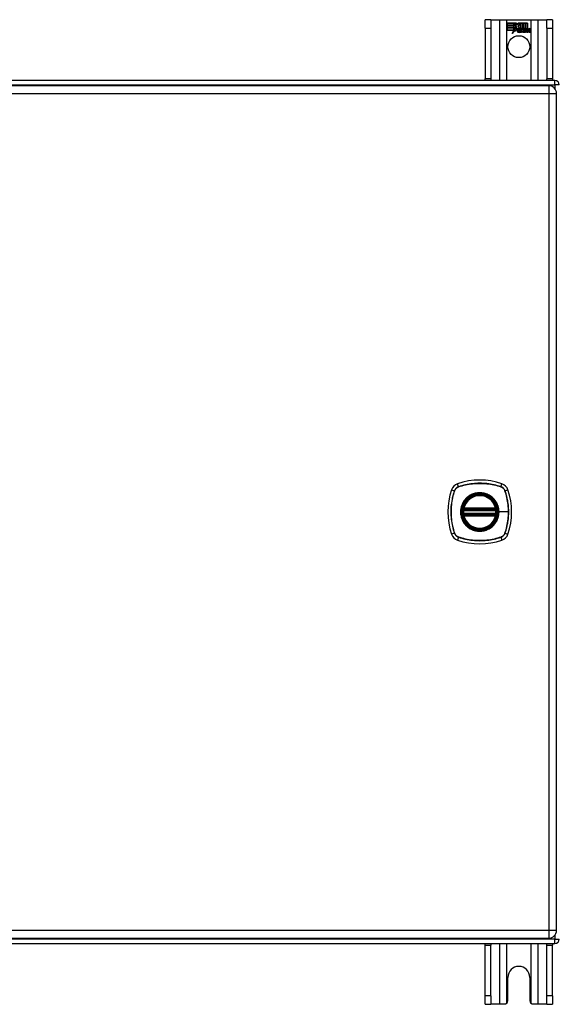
# Model space of a CAD drawing. Header units: inches. Extents: x 7 to 130, y 9 to 81.
# Tile 6 of 10: x 64 to 74, y 36 to 55. Entities that reach past the tile are written whole.
import ezdxf

# ---------------------------------------------------------------- set-up
doc = ezdxf.new("R2010")
doc.units = ezdxf.units.IN
doc.header["$MEASUREMENT"] = 0
doc.layers.add('Visible Edges(ANSI)', color=7, linetype='Continuous', lineweight=25)
doc.layers.add('Visible Tangent Edges(ANSI)', color=7, linetype='Continuous', lineweight=25)

msp = doc.modelspace()

# ---------------------------------------------------------------- linework, layer by layer
at = {"layer": 'Visible Edges(ANSI)'}
for p, q in [((72.385, 54.715), (72.28, 54.715)), ((72.28, 54.559), (72.28, 54.715)), ((72.385, 54.715), (72.385, 54.559)), ((72.385, 54.715), (72.549, 54.715)), ((72.549, 54.715), (72.683, 54.715)), ((72.683, 54.715), (73.126, 54.715)), ((72.688, 54.653), (72.856, 54.653)), ((72.688, 54.613), (72.688, 54.653)), ((72.812, 54.613), (72.688, 54.613)), ((72.688, 54.568), (72.688, 54.608)), ((72.688, 54.608), (72.812, 54.608)), ((72.812, 54.568), (72.688, 54.568)), ((72.689, 54.652), (72.689, 54.614)), ((72.855, 54.652), (72.689, 54.652)), ((72.689, 54.614), (72.811, 54.614)), ((72.689, 54.607), (72.689, 54.568)), ((72.811, 54.607), (72.689, 54.607)), ((72.689, 54.568), (72.811, 54.568)), ((72.811, 54.614), (72.811, 54.648)), ((72.811, 54.648), (72.815, 54.648)), ((72.811, 54.568), (72.811, 54.607)), ((72.812, 54.647), (72.812, 54.613)), ((72.815, 54.647), (72.812, 54.647)), ((72.812, 54.608), (72.812, 54.568)), ((72.815, 54.648), (72.859, 54.585)), ((72.858, 54.585), (72.815, 54.647)), ((72.859, 54.585), (72.833, 54.548)), ((72.833, 54.55), (72.858, 54.585)), ((72.878, 54.619), (72.855, 54.652)), ((72.856, 54.653), (72.878, 54.62)), ((72.878, 54.62), (72.895, 54.653)), ((72.895, 54.652), (72.878, 54.619)), ((72.894, 54.59), (72.938, 54.648)), ((72.92, 54.554), (72.894, 54.59)), ((72.895, 54.653), (72.979, 54.653)), ((72.978, 54.652), (72.895, 54.652)), ((72.938, 54.647), (72.895, 54.59)), ((72.895, 54.59), (72.921, 54.553)), ((72.938, 54.648), (72.942, 54.648)), ((72.941, 54.647), (72.938, 54.647)), ((72.941, 54.552), (72.941, 54.647)), ((72.942, 54.648), (72.942, 54.553)), ((72.978, 54.534), (72.978, 54.652)), ((72.979, 54.653), (72.979, 54.53)), ((72.984, 54.539), (72.984, 54.653)), ((72.984, 54.653), (73.021, 54.653)), ((72.985, 54.652), (72.985, 54.541)), ((73.02, 54.652), (72.985, 54.652)), ((73.02, 54.553), (73.02, 54.652)), ((73.021, 54.653), (73.021, 54.552)), ((73.026, 54.552), (73.026, 54.653)), ((73.026, 54.653), (73.063, 54.653)), ((73.027, 54.652), (73.027, 54.553)), ((73.063, 54.652), (73.027, 54.652)), ((73.063, 54.653), (73.063, 54.554)), ((73.063, 54.554), (73.063, 54.652)), ((73.126, 54.715), (73.26, 54.715)), ((73.26, 54.715), (73.425, 54.715)), ((73.425, 54.559), (73.425, 54.715)), ((73.53, 54.715), (73.425, 54.715)), ((73.53, 54.715), (73.53, 54.559)), ((72.28, 54.559), (72.28, 53.621)), ((72.385, 54.559), (72.385, 53.621)), ((72.688, 54.562), (72.812, 54.562)), ((72.688, 54.522), (72.688, 54.562)), ((72.81, 54.522), (72.688, 54.522)), ((72.811, 54.561), (72.689, 54.561)), ((72.689, 54.561), (72.689, 54.523)), ((72.689, 54.523), (72.811, 54.523)), ((72.779, 54.462), (72.81, 54.522)), ((72.833, 54.52), (72.779, 54.462)), ((72.811, 54.523), (72.782, 54.467)), ((72.782, 54.467), (72.834, 54.522)), ((72.811, 54.527), (72.811, 54.561)), ((72.813, 54.527), (72.811, 54.527)), ((72.812, 54.527), (72.831, 54.563)), ((72.812, 54.562), (72.812, 54.527)), ((72.812, 54.527), (72.812, 54.527)), ((72.831, 54.56), (72.813, 54.527)), ((72.831, 54.563), (72.833, 54.55)), ((72.833, 54.548), (72.831, 54.56)), ((72.836, 54.502), (72.833, 54.52)), ((72.834, 54.522), (72.836, 54.504)), ((72.836, 54.504), (72.875, 54.559)), ((72.875, 54.557), (72.836, 54.502)), ((72.875, 54.559), (72.884, 54.544)), ((72.884, 54.543), (72.875, 54.557)), ((72.888, 54.511), (72.933, 54.511)), ((72.934, 54.51), (72.888, 54.51)), ((72.921, 54.52), (72.889, 54.52)), ((72.89, 54.521), (72.92, 54.521)), ((72.925, 54.484), (72.925, 54.494)), ((72.926, 54.495), (72.926, 54.484)), ((72.932, 54.48), (72.963, 54.515)), ((72.953, 54.48), (72.932, 54.48)), ((72.964, 54.515), (72.934, 54.481)), ((72.934, 54.481), (72.952, 54.481)), ((72.969, 54.552), (72.941, 54.552)), ((72.942, 54.553), (72.97, 54.553)), ((72.963, 54.515), (72.946, 54.548)), ((72.946, 54.548), (72.966, 54.548)), ((72.947, 54.548), (72.964, 54.515)), ((72.966, 54.548), (72.947, 54.548)), ((72.952, 54.481), (72.969, 54.505)), ((72.97, 54.505), (72.953, 54.48)), ((72.975, 54.525), (72.966, 54.548)), ((72.966, 54.548), (72.976, 54.526)), ((72.979, 54.53), (72.969, 54.552)), ((72.969, 54.505), (72.973, 54.505)), ((72.97, 54.553), (72.978, 54.534)), ((72.973, 54.505), (72.97, 54.505)), ((72.973, 54.505), (72.982, 54.481)), ((72.982, 54.48), (72.973, 54.505)), ((72.979, 54.525), (72.975, 54.525)), ((72.976, 54.526), (72.979, 54.526)), ((72.996, 54.548), (72.979, 54.525)), ((72.979, 54.526), (72.995, 54.548)), ((72.982, 54.481), (73.001, 54.481)), ((73.002, 54.48), (72.982, 54.48)), ((72.993, 54.552), (72.984, 54.539)), ((72.984, 54.515), (73.014, 54.548)), ((73.001, 54.481), (72.984, 54.515)), ((72.985, 54.541), (72.993, 54.553)), ((73.016, 54.548), (72.985, 54.515)), ((72.985, 54.515), (73.002, 54.48)), ((72.993, 54.553), (73.02, 54.553)), ((73.021, 54.552), (72.993, 54.552)), ((72.995, 54.548), (73.016, 54.548)), ((73.014, 54.548), (72.996, 54.548)), ((73.011, 54.48), (73.023, 54.548)), ((73.027, 54.48), (73.011, 54.48)), ((73.024, 54.548), (73.012, 54.481)), ((73.012, 54.481), (73.027, 54.481)), ((73.023, 54.548), (73.037, 54.548)), ((73.036, 54.548), (73.024, 54.548)), ((73.042, 54.552), (73.026, 54.552)), ((73.027, 54.553), (73.042, 54.553)), ((73.027, 54.481), (73.032, 54.508)), ((73.032, 54.508), (73.027, 54.48)), ((73.035, 54.536), (73.036, 54.548)), ((73.04, 54.536), (73.035, 54.536)), ((73.037, 54.548), (73.036, 54.536)), ((73.036, 54.536), (73.04, 54.536)), ((73.041, 54.544), (73.042, 54.552)), ((73.042, 54.553), (73.042, 54.546)), ((73.053, 54.48), (73.061, 54.523)), ((73.07, 54.48), (73.053, 54.48)), ((73.062, 54.523), (73.054, 54.481)), ((73.054, 54.481), (73.069, 54.481)), ((73.069, 54.481), (73.074, 54.508)), ((73.075, 54.508), (73.07, 54.48)), ((73.095, 54.48), (73.103, 54.523)), ((73.112, 54.48), (73.095, 54.48)), ((73.104, 54.523), (73.096, 54.481)), ((73.096, 54.481), (73.111, 54.481)), ((73.111, 54.481), (73.119, 54.523)), ((73.12, 54.523), (73.112, 54.48)), ((73.425, 54.559), (73.425, 53.621)), ((73.53, 54.559), (73.53, 53.621)), ((73.571, 53.59), (53.739, 53.59)), ((73.458, 53.492), (53.832, 53.492)), ((72.28, 53.59), (72.28, 53.621)), ((72.385, 53.621), (72.385, 53.59)), ((73.425, 53.59), (73.425, 53.621)), ((73.53, 53.621), (73.53, 53.59)), ((73.604, 37.835), (73.604, 53.346)), ((71.883, 45.63), (72.477, 45.63)), ((71.888, 45.65), (72.473, 45.65)), ((72.477, 45.551), (71.883, 45.551)), ((72.473, 45.531), (71.888, 45.531)), ((53.832, 37.689), (73.458, 37.689)), ((53.739, 37.59), (73.571, 37.59)), ((72.28, 37.559), (72.28, 37.59)), ((72.28, 36.621), (72.28, 37.559)), ((72.385, 37.59), (72.385, 37.559)), ((72.385, 36.621), (72.385, 37.559)), ((73.425, 37.559), (73.425, 37.59)), ((73.425, 36.621), (73.425, 37.559)), ((73.53, 37.59), (73.53, 37.559)), ((73.53, 36.621), (73.53, 37.559)), ((72.702, 36.527), (72.702, 36.965)), ((73.108, 36.965), (73.108, 36.527)), ((72.28, 36.465), (72.28, 36.621)), ((72.385, 36.621), (72.385, 36.465)), ((73.425, 36.465), (73.425, 36.621)), ((73.53, 36.621), (73.53, 36.465)), ((72.28, 36.465), (72.385, 36.465)), ((72.549, 36.465), (72.385, 36.465)), ((72.64, 36.465), (72.549, 36.465)), ((73.26, 36.465), (73.17, 36.465)), ((73.425, 36.465), (73.26, 36.465)), ((73.425, 36.465), (73.53, 36.465))]:
    msp.add_line(p, q, dxfattribs=at)
at = {"layer": 'Visible Edges(ANSI)', "flags": 128}
for points in [[(71.872, 45.644), (71.872, 45.644), (71.872, 45.644), (71.872, 45.643), (71.872, 45.643), (71.872, 45.642), (71.871, 45.642), (71.871, 45.641), (71.871, 45.641), (71.871, 45.64), (71.871, 45.639), (71.871, 45.638), (71.871, 45.637), (71.87, 45.635), (71.87, 45.634), (71.87, 45.633), (71.87, 45.632), (71.87, 45.63), (71.87, 45.629), (71.869, 45.627), (71.869, 45.626), (71.869, 45.624), (71.869, 45.622), (71.869, 45.621), (71.869, 45.619)], [(72.492, 45.619), (72.492, 45.621), (72.492, 45.622), (72.491, 45.624), (72.491, 45.626), (72.491, 45.627), (72.491, 45.629), (72.491, 45.63), (72.491, 45.632), (72.49, 45.633), (72.49, 45.634), (72.49, 45.635), (72.49, 45.637), (72.49, 45.638), (72.489, 45.639), (72.489, 45.64), (72.489, 45.641), (72.489, 45.641), (72.489, 45.642), (72.489, 45.642), (72.489, 45.643), (72.489, 45.643), (72.489, 45.644), (72.489, 45.644), (72.489, 45.644)], [(71.869, 45.562), (71.869, 45.56), (71.869, 45.559), (71.869, 45.557), (71.869, 45.556), (71.869, 45.554), (71.87, 45.553), (71.87, 45.551), (71.87, 45.55), (71.87, 45.548), (71.87, 45.547), (71.87, 45.546), (71.871, 45.545), (71.871, 45.544), (71.871, 45.543), (71.871, 45.542), (71.871, 45.541), (71.871, 45.54), (71.871, 45.539), (71.872, 45.539), (71.872, 45.538), (71.872, 45.538), (71.872, 45.538), (71.872, 45.537), (71.872, 45.537)], [(72.489, 45.537), (72.489, 45.537), (72.489, 45.538), (72.489, 45.538), (72.489, 45.538), (72.489, 45.539), (72.489, 45.539), (72.489, 45.54), (72.489, 45.541), (72.489, 45.542), (72.489, 45.543), (72.49, 45.544), (72.49, 45.545), (72.49, 45.546), (72.49, 45.547), (72.49, 45.548), (72.491, 45.55), (72.491, 45.551), (72.491, 45.553), (72.491, 45.554), (72.491, 45.556), (72.491, 45.557), (72.492, 45.559), (72.492, 45.56), (72.492, 45.562)], [(72.683, 36.483), (72.682, 36.482), (72.68, 36.48), (72.679, 36.479), (72.677, 36.478), (72.676, 36.477), (72.674, 36.476), (72.672, 36.474), (72.67, 36.473), (72.669, 36.472), (72.667, 36.471), (72.665, 36.471), (72.663, 36.47), (72.661, 36.469), (72.659, 36.468), (72.657, 36.468), (72.655, 36.467), (72.653, 36.467), (72.651, 36.466), (72.649, 36.466), (72.647, 36.466), (72.645, 36.465), (72.643, 36.465), (72.641, 36.465), (72.64, 36.465)], [(73.17, 36.465), (73.168, 36.465), (73.166, 36.465), (73.164, 36.465), (73.162, 36.466), (73.16, 36.466), (73.158, 36.466), (73.156, 36.467), (73.154, 36.467), (73.152, 36.468), (73.15, 36.468), (73.148, 36.469), (73.146, 36.47), (73.144, 36.471), (73.142, 36.471), (73.141, 36.472), (73.139, 36.473), (73.137, 36.474), (73.135, 36.476), (73.133, 36.477), (73.132, 36.478), (73.13, 36.479), (73.129, 36.48), (73.127, 36.482), (73.126, 36.483)]]:
    msp.add_lwpolyline(points, dxfattribs=at)
at = {"layer": 'Visible Edges(ANSI)'}
for centre, radius in [((72.905, 54.215), 0.203), ((72.18, 45.591), 0.32), ((72.18, 45.591), 0.315)]:
    msp.add_circle(centre, radius, dxfattribs=at)
for centre, radius, start, end in [((72.921, 54.504), 0.0498, 134.1684, 176.5646), ((72.896, 54.505), 0.0247, 176.5646, 261.5605), ((72.921, 54.504), 0.049, 134.1684, 176.5646), ((72.896, 54.505), 0.0239, 176.5646, 261.5605), ((72.912, 54.513), 0.042, 79.6582, 131.9139), ((72.912, 54.513), 0.0412, 77.079, 133.1785), ((72.912, 54.513), 0.0374, 80.4085, 134.1684), ((72.912, 54.513), 0.0366, 80.3604, 134.1684), ((72.9, 54.506), 0.0127, 160.9907, 244.6784), ((72.9, 54.506), 0.012, 163.5261, 244.6784), ((72.911, 54.519), 0.0218, 109.3797, 175.226), ((72.911, 54.519), 0.021, 109.3797, 172.9975), ((72.903, 54.556), 0.0751, 261.5605, 286.9141), ((72.903, 54.556), 0.0759, 261.5605, 287.3343), ((72.911, 54.53), 0.0391, 244.6784, 290.9242), ((72.911, 54.53), 0.0384, 244.6784, 292.5609), ((72.909, 54.525), 0.0144, 51.1652, 109.3797), ((72.909, 54.525), 0.0137, 51.1652, 109.3797), ((72.91, 54.527), 0.0119, 331.4547, 51.1652), ((72.917, 54.531), 0.019, 23.8445, 85.0802), ((72.917, 54.531), 0.0183, 23.8445, 85.1757), ((72.91, 54.527), 0.0127, 329.421, 51.1652), ((72.902, 54.524), 0.0345, 336.9643, 23.8445), ((72.902, 54.524), 0.0352, 336.1555, 23.8445), ((73.09, 54.498), 0.0589, 147.5992, 170), ((73.09, 54.498), 0.0581, 147.5992, 170), ((73.065, 54.52), 0.0293, 89.4776, 148.2123), ((73.065, 54.52), 0.03, 89.4776, 147.4114), ((73.054, 54.521), 0.0165, 96.03, 147.5992), ((73.054, 54.521), 0.0157, 96.03, 147.5992), ((73.063, 54.524), 0.03, 88.7952, 136.5849), ((73.063, 54.524), 0.0307, 90.2222, 132.7339), ((73.053, 54.529), 0.00825, 23.5571, 96.03), ((73.053, 54.529), 0.0075, 23.5571, 96.03), ((73.046, 54.526), 0.0161, 350, 23.5571), ((73.046, 54.526), 0.0154, 350, 23.5571), ((73.065, 54.538), 0.0119, 16.9928, 89.4776), ((73.065, 54.538), 0.0127, 16.9928, 89.4776), ((73.132, 54.499), 0.0589, 148.5524, 170.8204), ((73.132, 54.499), 0.0581, 148.5584, 170.8257), ((73.043, 54.531), 0.0353, 357.7769, 16.9928), ((73.043, 54.531), 0.036, 3.6169, 16.9928), ((73.106, 54.52), 0.0299, 89.6788, 160.8136), ((73.106, 54.52), 0.0307, 89.6788, 153.9508), ((73.096, 54.521), 0.0165, 96.1027, 147.6301), ((73.096, 54.521), 0.0157, 96.1027, 147.6083), ((73.095, 54.529), 0.00825, 23.5487, 96.1027), ((73.095, 54.529), 0.0075, 23.5487, 96.1027), ((73.088, 54.526), 0.0161, 349.9924, 23.5487), ((73.088, 54.526), 0.0154, 349.9922, 23.5487), ((73.106, 54.537), 0.0124, 18.4748, 89.6788), ((73.106, 54.537), 0.0131, 18.4748, 89.6788), ((73.085, 54.53), 0.0352, 349, 18.4748), ((73.085, 54.53), 0.036, 349, 18.4748), ((73.458, 53.346), 0.146, 0, 90), ((73.571, 53.506), 0.084, 0, 90), ((72.18, 44.902), 1.28, 71.2278, 108.7722), ((72.869, 45.591), 1.28, 161.2278, 198.7722), ((71.825, 45.945), 0.177, 108.7722, 161.2278), ((72.535, 45.945), 0.177, 18.7722, 71.2278), ((71.491, 45.591), 1.28, 341.2278, 18.7722), ((72.18, 45.591), 0.313, 13.6344, 166.3656), ((72.18, 45.591), 0.313, 166.3656, 170.216), ((71.883, 45.642), 0.0118, 170.216, 270), ((71.888, 45.662), 0.0118, 166.3656, 270), ((72.473, 45.662), 0.0118, 270, 13.6344), ((72.477, 45.642), 0.0118, 270, 9.784), ((72.18, 45.591), 0.313, 9.784, 13.6344), ((72.18, 45.591), 0.313, 174.7499, 185.2501), ((71.883, 45.539), 0.0118, 90, 189.784), ((72.18, 45.591), 0.313, 189.784, 193.6344), ((71.888, 45.52), 0.0118, 90, 193.6344), ((72.18, 45.591), 0.313, 193.6344, 346.3656), ((72.473, 45.52), 0.0118, 346.3656, 90), ((72.477, 45.539), 0.0118, 350.216, 90), ((72.18, 45.591), 0.313, 346.3656, 350.216), ((72.18, 45.591), 0.313, 354.7499, 5.2501), ((71.825, 45.236), 0.177, 198.7722, 251.2278), ((72.535, 45.236), 0.177, 288.7722, 341.2278), ((72.18, 46.28), 1.28, 251.2278, 288.7722), ((73.458, 37.835), 0.146, 270, 0), ((73.571, 37.674), 0.084, 270, 0), ((72.905, 36.965), 0.203, 0, 180), ((72.64, 36.527), 0.062, 314.9335, 0), ((73.17, 36.527), 0.062, 180, 225.0665)]:
    msp.add_arc(centre, radius, start, end, dxfattribs=at)
at = {"layer": 'Visible Tangent Edges(ANSI)'}
for p, q in [((72.549, 54.715), (72.549, 53.59)), ((72.683, 53.59), (72.683, 54.715)), ((73.126, 54.715), (73.126, 53.59)), ((73.26, 53.59), (73.26, 54.715)), ((72.28, 54.559), (72.385, 54.559)), ((73.425, 54.559), (73.53, 54.559)), ((53.739, 53.506), (73.571, 53.506)), ((72.385, 53.621), (72.28, 53.621)), ((73.53, 53.621), (73.425, 53.621)), ((73.458, 53.492), (73.458, 53.346)), ((73.571, 53.506), (73.571, 53.59)), ((73.571, 53.506), (73.571, 53.439)), ((73.655, 53.506), (73.571, 53.506)), ((53.832, 53.346), (73.458, 53.346)), ((73.458, 53.346), (73.604, 53.346)), ((73.458, 53.346), (73.458, 37.835)), ((71.658, 46.002), (71.713, 45.984)), ((71.787, 46.058), (71.768, 46.113)), ((71.788, 46.056), (71.788, 46.056)), ((72.572, 46.056), (72.573, 46.056)), ((72.573, 46.058), (72.592, 46.113)), ((72.648, 45.984), (72.703, 46.002)), ((71.715, 45.983), (71.715, 45.983)), ((72.646, 45.983), (72.646, 45.983)), ((71.878, 45.643), (71.872, 45.644)), ((71.876, 45.664), (71.888, 45.662)), ((71.883, 45.63), (71.883, 45.64)), ((71.888, 45.65), (71.888, 45.662)), ((72.473, 45.662), (71.888, 45.662)), ((71.888, 45.64), (71.888, 45.65)), ((71.888, 45.64), (72.473, 45.64)), ((72.473, 45.662), (72.484, 45.664)), ((72.473, 45.662), (72.473, 45.65)), ((72.473, 45.65), (72.473, 45.64)), ((72.477, 45.64), (72.477, 45.63)), ((72.489, 45.644), (72.483, 45.643)), ((71.869, 45.619), (71.88, 45.618)), ((71.869, 45.562), (71.88, 45.563)), ((71.872, 45.537), (71.878, 45.538)), ((71.888, 45.52), (71.876, 45.517)), ((71.88, 45.618), (72.48, 45.618)), ((72.48, 45.563), (71.88, 45.563)), ((71.883, 45.541), (71.883, 45.551)), ((71.888, 45.531), (71.888, 45.541)), ((72.473, 45.541), (71.888, 45.541)), ((71.888, 45.52), (71.888, 45.531)), ((71.888, 45.52), (72.473, 45.52)), ((72.473, 45.541), (72.473, 45.531)), ((72.473, 45.531), (72.473, 45.52)), ((72.484, 45.517), (72.473, 45.52)), ((72.477, 45.551), (72.477, 45.541)), ((72.48, 45.618), (72.492, 45.619)), ((72.48, 45.563), (72.492, 45.562)), ((72.483, 45.538), (72.489, 45.537)), ((72.532, 45.591), (72.537, 45.591)), ((72.711, 45.591), (72.537, 45.591)), ((71.713, 45.198), (71.658, 45.179)), ((71.715, 45.198), (71.715, 45.199)), ((71.787, 45.123), (71.768, 45.068)), ((71.788, 45.125), (71.788, 45.125)), ((72.573, 45.125), (72.572, 45.125)), ((72.573, 45.123), (72.592, 45.068)), ((72.646, 45.199), (72.646, 45.198)), ((72.648, 45.198), (72.703, 45.179)), ((73.458, 37.835), (53.832, 37.835)), ((73.458, 37.835), (73.458, 37.689)), ((73.604, 37.835), (73.458, 37.835)), ((73.571, 37.674), (53.739, 37.674)), ((73.571, 37.741), (73.571, 37.674)), ((73.571, 37.674), (73.655, 37.674)), ((73.571, 37.59), (73.571, 37.674)), ((72.28, 37.559), (72.385, 37.559)), ((72.549, 37.59), (72.549, 36.465)), ((72.683, 36.483), (72.683, 37.59)), ((73.126, 37.59), (73.126, 36.483)), ((73.26, 36.465), (73.26, 37.59)), ((73.425, 37.559), (73.53, 37.559)), ((72.385, 36.621), (72.28, 36.621)), ((73.53, 36.621), (73.425, 36.621))]:
    msp.add_line(p, q, dxfattribs=at)
at = {"layer": 'Visible Tangent Edges(ANSI)', "flags": 128}
for points in [[(71.787, 46.058), (71.783, 46.057), (71.779, 46.055), (71.774, 46.053), (71.77, 46.051), (71.766, 46.049), (71.762, 46.047), (71.759, 46.044), (71.755, 46.042), (71.751, 46.039), (71.748, 46.036), (71.744, 46.033), (71.741, 46.03), (71.738, 46.026), (71.735, 46.023), (71.732, 46.02), (71.729, 46.016), (71.727, 46.012), (71.724, 46.008), (71.722, 46.004), (71.72, 46), (71.718, 45.996), (71.716, 45.992), (71.714, 45.988), (71.713, 45.984)], [(71.715, 45.983), (71.716, 45.987), (71.718, 45.991), (71.72, 45.995), (71.722, 45.999), (71.724, 46.003), (71.726, 46.007), (71.729, 46.011), (71.731, 46.014), (71.734, 46.018), (71.737, 46.021), (71.74, 46.025), (71.743, 46.028), (71.746, 46.031), (71.749, 46.034), (71.753, 46.037), (71.756, 46.04), (71.76, 46.042), (71.764, 46.045), (71.768, 46.047), (71.771, 46.049), (71.775, 46.051), (71.779, 46.053), (71.784, 46.055), (71.788, 46.056)], [(72.573, 46.058), (72.542, 46.068), (72.51, 46.078), (72.477, 46.086), (72.445, 46.094), (72.412, 46.101), (72.379, 46.107), (72.346, 46.112), (72.313, 46.116), (72.279, 46.119), (72.246, 46.121), (72.213, 46.122), (72.179, 46.123), (72.146, 46.122), (72.113, 46.121), (72.08, 46.119), (72.047, 46.115), (72.013, 46.111), (71.981, 46.106), (71.948, 46.101), (71.915, 46.094), (71.883, 46.086), (71.851, 46.078), (71.819, 46.068), (71.787, 46.058)], [(71.788, 46.056), (71.82, 46.067), (71.852, 46.076), (71.884, 46.085), (71.916, 46.092), (71.948, 46.099), (71.981, 46.105), (72.014, 46.11), (72.047, 46.114), (72.08, 46.117), (72.113, 46.12), (72.146, 46.121), (72.179, 46.121), (72.213, 46.121), (72.246, 46.12), (72.279, 46.117), (72.312, 46.114), (72.346, 46.11), (72.379, 46.105), (72.411, 46.099), (72.444, 46.092), (72.477, 46.085), (72.509, 46.076), (72.541, 46.067), (72.572, 46.056)], [(72.648, 45.984), (72.646, 45.988), (72.645, 45.992), (72.643, 45.996), (72.641, 46), (72.639, 46.004), (72.636, 46.008), (72.634, 46.012), (72.631, 46.016), (72.628, 46.02), (72.625, 46.023), (72.622, 46.026), (72.619, 46.03), (72.616, 46.033), (72.613, 46.036), (72.609, 46.039), (72.605, 46.042), (72.602, 46.044), (72.598, 46.047), (72.594, 46.049), (72.59, 46.051), (72.586, 46.053), (72.582, 46.055), (72.578, 46.057), (72.573, 46.058)], [(72.573, 46.056), (72.577, 46.055), (72.581, 46.053), (72.585, 46.051), (72.589, 46.049), (72.593, 46.047), (72.597, 46.045), (72.6, 46.042), (72.604, 46.04), (72.608, 46.037), (72.611, 46.034), (72.614, 46.031), (72.618, 46.028), (72.621, 46.025), (72.624, 46.021), (72.626, 46.018), (72.629, 46.014), (72.632, 46.011), (72.634, 46.007), (72.636, 46.003), (72.639, 45.999), (72.641, 45.995), (72.642, 45.991), (72.644, 45.987), (72.646, 45.983)], [(71.713, 45.984), (71.702, 45.952), (71.693, 45.92), (71.684, 45.888), (71.677, 45.855), (71.67, 45.822), (71.664, 45.789), (71.659, 45.756), (71.655, 45.723), (71.652, 45.69), (71.65, 45.656), (71.648, 45.623), (71.648, 45.59), (71.649, 45.557), (71.65, 45.523), (71.652, 45.49), (71.655, 45.457), (71.659, 45.424), (71.664, 45.391), (71.67, 45.358), (71.677, 45.326), (71.685, 45.293), (71.693, 45.261), (71.702, 45.229), (71.713, 45.198)], [(71.715, 45.199), (71.704, 45.23), (71.695, 45.262), (71.686, 45.294), (71.679, 45.326), (71.672, 45.359), (71.666, 45.391), (71.661, 45.424), (71.657, 45.457), (71.654, 45.49), (71.651, 45.523), (71.65, 45.557), (71.649, 45.59), (71.65, 45.623), (71.651, 45.656), (71.653, 45.69), (71.657, 45.723), (71.661, 45.756), (71.666, 45.789), (71.672, 45.822), (71.678, 45.854), (71.686, 45.887), (71.695, 45.919), (71.704, 45.951), (71.715, 45.983)], [(71.906, 45.818), (71.893, 45.802), (71.881, 45.785), (71.87, 45.768), (71.861, 45.749), (71.852, 45.731), (71.845, 45.712), (71.838, 45.692), (71.833, 45.672), (71.829, 45.652), (71.826, 45.632), (71.824, 45.611), (71.823, 45.59), (71.824, 45.57), (71.826, 45.549), (71.829, 45.529), (71.833, 45.509), (71.838, 45.489), (71.845, 45.469), (71.852, 45.45), (71.861, 45.432), (71.871, 45.413), (71.881, 45.396), (71.893, 45.379), (71.906, 45.363)], [(72.532, 45.591), (72.52, 45.499), (72.485, 45.414), (72.429, 45.341), (72.356, 45.285), (72.271, 45.25), (72.18, 45.238), (72.089, 45.251), (72.004, 45.286), (71.931, 45.342), (71.875, 45.414), (71.84, 45.5), (71.828, 45.591), (71.84, 45.682), (71.875, 45.767), (71.931, 45.84), (72.004, 45.896), (72.089, 45.931), (72.18, 45.943), (72.272, 45.931), (72.357, 45.895), (72.43, 45.84), (72.485, 45.767), (72.52, 45.682), (72.532, 45.591)], [(71.953, 45.865), (71.951, 45.863), (71.948, 45.862), (71.946, 45.86), (71.944, 45.858), (71.942, 45.856), (71.94, 45.854), (71.938, 45.852), (71.936, 45.851), (71.934, 45.849), (71.932, 45.847), (71.93, 45.845), (71.928, 45.843), (71.926, 45.841), (71.924, 45.839), (71.922, 45.837), (71.92, 45.835), (71.918, 45.833), (71.917, 45.831), (71.915, 45.829), (71.913, 45.827), (71.911, 45.825), (71.909, 45.822), (71.907, 45.82), (71.906, 45.818)], [(72.408, 45.865), (72.392, 45.878), (72.375, 45.89), (72.357, 45.9), (72.339, 45.91), (72.32, 45.919), (72.301, 45.926), (72.282, 45.933), (72.262, 45.938), (72.242, 45.942), (72.221, 45.945), (72.201, 45.947), (72.18, 45.947), (72.159, 45.947), (72.139, 45.945), (72.119, 45.942), (72.098, 45.938), (72.078, 45.933), (72.059, 45.926), (72.04, 45.919), (72.021, 45.91), (72.003, 45.9), (71.986, 45.89), (71.969, 45.878), (71.953, 45.865)], [(72.455, 45.818), (72.453, 45.82), (72.451, 45.822), (72.449, 45.825), (72.448, 45.827), (72.446, 45.829), (72.444, 45.831), (72.442, 45.833), (72.44, 45.835), (72.438, 45.837), (72.436, 45.839), (72.434, 45.841), (72.432, 45.843), (72.43, 45.845), (72.428, 45.847), (72.426, 45.849), (72.424, 45.851), (72.422, 45.852), (72.42, 45.854), (72.418, 45.856), (72.416, 45.858), (72.414, 45.86), (72.412, 45.862), (72.41, 45.863), (72.408, 45.865)], [(72.537, 45.591), (72.537, 45.601), (72.536, 45.611), (72.536, 45.621), (72.535, 45.632), (72.533, 45.642), (72.532, 45.652), (72.53, 45.662), (72.528, 45.672), (72.525, 45.682), (72.522, 45.692), (72.519, 45.702), (72.516, 45.712), (72.512, 45.721), (72.508, 45.731), (72.504, 45.74), (72.5, 45.749), (72.495, 45.759), (72.49, 45.768), (72.485, 45.776), (72.479, 45.785), (72.473, 45.794), (72.467, 45.802), (72.461, 45.81), (72.455, 45.818)], [(72.646, 45.983), (72.651, 45.967), (72.656, 45.951), (72.661, 45.935), (72.666, 45.919), (72.67, 45.903), (72.674, 45.887), (72.678, 45.871), (72.682, 45.855), (72.685, 45.839), (72.689, 45.822), (72.692, 45.806), (72.695, 45.789), (72.697, 45.773), (72.7, 45.757), (72.702, 45.74), (72.704, 45.723), (72.705, 45.707), (72.707, 45.69), (72.708, 45.674), (72.709, 45.657), (72.71, 45.64), (72.711, 45.624), (72.711, 45.607), (72.711, 45.591)], [(72.648, 45.198), (72.658, 45.229), (72.667, 45.261), (72.676, 45.293), (72.684, 45.326), (72.69, 45.359), (72.696, 45.392), (72.701, 45.425), (72.705, 45.458), (72.708, 45.491), (72.711, 45.525), (72.712, 45.558), (72.712, 45.591), (72.712, 45.624), (72.711, 45.658), (72.708, 45.691), (72.705, 45.724), (72.701, 45.757), (72.696, 45.79), (72.69, 45.823), (72.683, 45.856), (72.676, 45.888), (72.667, 45.92), (72.658, 45.952), (72.648, 45.984)], [(71.876, 45.664), (71.876, 45.663), (71.876, 45.663), (71.875, 45.662), (71.875, 45.661), (71.875, 45.66), (71.875, 45.659), (71.875, 45.658), (71.875, 45.657), (71.875, 45.656), (71.875, 45.655), (71.875, 45.654), (71.875, 45.653), (71.875, 45.652), (71.875, 45.651), (71.875, 45.65), (71.875, 45.649), (71.876, 45.648), (71.876, 45.648), (71.876, 45.647), (71.876, 45.646), (71.877, 45.645), (71.877, 45.644), (71.877, 45.644), (71.878, 45.643)], [(71.878, 45.643), (71.878, 45.643), (71.878, 45.642), (71.878, 45.642), (71.879, 45.642), (71.879, 45.642), (71.879, 45.642), (71.879, 45.642), (71.879, 45.642), (71.88, 45.641), (71.88, 45.641), (71.88, 45.641), (71.88, 45.641), (71.881, 45.641), (71.881, 45.641), (71.881, 45.641), (71.881, 45.641), (71.882, 45.641), (71.882, 45.64), (71.882, 45.64), (71.882, 45.64), (71.883, 45.64), (71.883, 45.64), (71.883, 45.64), (71.883, 45.64)], [(71.88, 45.618), (71.88, 45.619), (71.881, 45.62), (71.881, 45.62), (71.881, 45.621), (71.881, 45.622), (71.881, 45.623), (71.881, 45.623), (71.882, 45.624), (71.882, 45.625), (71.882, 45.625), (71.882, 45.626), (71.882, 45.627), (71.882, 45.627), (71.883, 45.628), (71.883, 45.628), (71.883, 45.628), (71.883, 45.629), (71.883, 45.629), (71.883, 45.629), (71.883, 45.63), (71.883, 45.63), (71.883, 45.63), (71.883, 45.63), (71.883, 45.63)], [(71.883, 45.64), (71.884, 45.64), (71.884, 45.64), (71.884, 45.64), (71.884, 45.64), (71.884, 45.64), (71.884, 45.64), (71.885, 45.64), (71.885, 45.64), (71.885, 45.64), (71.885, 45.64), (71.885, 45.64), (71.885, 45.64), (71.886, 45.64), (71.886, 45.64), (71.886, 45.64), (71.886, 45.64), (71.886, 45.64), (71.886, 45.64), (71.887, 45.64), (71.887, 45.64), (71.887, 45.64), (71.887, 45.64), (71.887, 45.64), (71.888, 45.64)], [(72.473, 45.64), (72.473, 45.64), (72.473, 45.64), (72.473, 45.64), (72.474, 45.64), (72.474, 45.64), (72.474, 45.64), (72.474, 45.64), (72.474, 45.64), (72.474, 45.64), (72.475, 45.64), (72.475, 45.64), (72.475, 45.64), (72.475, 45.64), (72.475, 45.64), (72.475, 45.64), (72.476, 45.64), (72.476, 45.64), (72.476, 45.64), (72.476, 45.64), (72.476, 45.64), (72.476, 45.64), (72.477, 45.64), (72.477, 45.64), (72.477, 45.64)], [(72.477, 45.64), (72.477, 45.64), (72.478, 45.64), (72.478, 45.64), (72.478, 45.64), (72.478, 45.64), (72.479, 45.64), (72.479, 45.641), (72.479, 45.641), (72.479, 45.641), (72.48, 45.641), (72.48, 45.641), (72.48, 45.641), (72.48, 45.641), (72.481, 45.641), (72.481, 45.641), (72.481, 45.642), (72.481, 45.642), (72.481, 45.642), (72.482, 45.642), (72.482, 45.642), (72.482, 45.642), (72.482, 45.642), (72.482, 45.643), (72.483, 45.643)], [(72.477, 45.63), (72.477, 45.63), (72.477, 45.63), (72.477, 45.63), (72.477, 45.63), (72.477, 45.629), (72.477, 45.629), (72.477, 45.629), (72.478, 45.628), (72.478, 45.628), (72.478, 45.628), (72.478, 45.627), (72.478, 45.627), (72.478, 45.626), (72.478, 45.625), (72.479, 45.625), (72.479, 45.624), (72.479, 45.623), (72.479, 45.623), (72.479, 45.622), (72.479, 45.621), (72.48, 45.62), (72.48, 45.62), (72.48, 45.619), (72.48, 45.618)], [(72.483, 45.643), (72.483, 45.644), (72.483, 45.644), (72.484, 45.645), (72.484, 45.646), (72.484, 45.647), (72.485, 45.648), (72.485, 45.648), (72.485, 45.649), (72.485, 45.65), (72.485, 45.651), (72.485, 45.652), (72.485, 45.653), (72.485, 45.654), (72.485, 45.655), (72.485, 45.656), (72.485, 45.657), (72.485, 45.658), (72.485, 45.659), (72.485, 45.66), (72.485, 45.661), (72.485, 45.662), (72.485, 45.663), (72.485, 45.663), (72.484, 45.664)], [(71.878, 45.538), (71.877, 45.538), (71.877, 45.537), (71.877, 45.536), (71.876, 45.535), (71.876, 45.534), (71.876, 45.534), (71.876, 45.533), (71.875, 45.532), (71.875, 45.531), (71.875, 45.53), (71.875, 45.529), (71.875, 45.528), (71.875, 45.527), (71.875, 45.526), (71.875, 45.525), (71.875, 45.524), (71.875, 45.523), (71.875, 45.522), (71.875, 45.522), (71.875, 45.521), (71.875, 45.52), (71.876, 45.519), (71.876, 45.518), (71.876, 45.517)], [(71.883, 45.541), (71.883, 45.541), (71.883, 45.541), (71.883, 45.541), (71.882, 45.541), (71.882, 45.541), (71.882, 45.541), (71.882, 45.541), (71.881, 45.541), (71.881, 45.54), (71.881, 45.54), (71.881, 45.54), (71.88, 45.54), (71.88, 45.54), (71.88, 45.54), (71.88, 45.54), (71.879, 45.54), (71.879, 45.54), (71.879, 45.539), (71.879, 45.539), (71.879, 45.539), (71.878, 45.539), (71.878, 45.539), (71.878, 45.539), (71.878, 45.538)], [(71.883, 45.551), (71.883, 45.551), (71.883, 45.551), (71.883, 45.551), (71.883, 45.552), (71.883, 45.552), (71.883, 45.552), (71.883, 45.552), (71.883, 45.553), (71.883, 45.553), (71.883, 45.554), (71.882, 45.554), (71.882, 45.555), (71.882, 45.555), (71.882, 45.556), (71.882, 45.557), (71.882, 45.557), (71.881, 45.558), (71.881, 45.559), (71.881, 45.559), (71.881, 45.56), (71.881, 45.561), (71.881, 45.562), (71.88, 45.562), (71.88, 45.563)], [(71.888, 45.541), (71.887, 45.541), (71.887, 45.541), (71.887, 45.541), (71.887, 45.541), (71.887, 45.541), (71.886, 45.541), (71.886, 45.541), (71.886, 45.541), (71.886, 45.541), (71.886, 45.541), (71.886, 45.541), (71.885, 45.541), (71.885, 45.541), (71.885, 45.541), (71.885, 45.541), (71.885, 45.541), (71.885, 45.541), (71.884, 45.541), (71.884, 45.541), (71.884, 45.541), (71.884, 45.541), (71.884, 45.541), (71.884, 45.541), (71.883, 45.541)], [(72.455, 45.363), (72.461, 45.371), (72.467, 45.379), (72.473, 45.388), (72.479, 45.396), (72.485, 45.405), (72.49, 45.414), (72.495, 45.423), (72.5, 45.432), (72.504, 45.441), (72.508, 45.451), (72.512, 45.46), (72.516, 45.47), (72.519, 45.479), (72.522, 45.489), (72.525, 45.499), (72.528, 45.509), (72.53, 45.519), (72.532, 45.529), (72.533, 45.539), (72.535, 45.55), (72.536, 45.56), (72.536, 45.57), (72.537, 45.58), (72.537, 45.591)], [(72.477, 45.541), (72.477, 45.541), (72.477, 45.541), (72.476, 45.541), (72.476, 45.541), (72.476, 45.541), (72.476, 45.541), (72.476, 45.541), (72.476, 45.541), (72.475, 45.541), (72.475, 45.541), (72.475, 45.541), (72.475, 45.541), (72.475, 45.541), (72.475, 45.541), (72.474, 45.541), (72.474, 45.541), (72.474, 45.541), (72.474, 45.541), (72.474, 45.541), (72.474, 45.541), (72.473, 45.541), (72.473, 45.541), (72.473, 45.541), (72.473, 45.541)], [(72.48, 45.563), (72.48, 45.562), (72.48, 45.562), (72.48, 45.561), (72.479, 45.56), (72.479, 45.559), (72.479, 45.559), (72.479, 45.558), (72.479, 45.557), (72.479, 45.557), (72.478, 45.556), (72.478, 45.555), (72.478, 45.555), (72.478, 45.554), (72.478, 45.554), (72.478, 45.553), (72.478, 45.553), (72.477, 45.552), (72.477, 45.552), (72.477, 45.552), (72.477, 45.552), (72.477, 45.551), (72.477, 45.551), (72.477, 45.551), (72.477, 45.551)], [(72.483, 45.538), (72.482, 45.539), (72.482, 45.539), (72.482, 45.539), (72.482, 45.539), (72.482, 45.539), (72.481, 45.539), (72.481, 45.54), (72.481, 45.54), (72.481, 45.54), (72.481, 45.54), (72.48, 45.54), (72.48, 45.54), (72.48, 45.54), (72.48, 45.54), (72.479, 45.54), (72.479, 45.541), (72.479, 45.541), (72.479, 45.541), (72.478, 45.541), (72.478, 45.541), (72.478, 45.541), (72.478, 45.541), (72.477, 45.541), (72.477, 45.541)], [(72.484, 45.517), (72.485, 45.518), (72.485, 45.519), (72.485, 45.52), (72.485, 45.521), (72.485, 45.522), (72.485, 45.522), (72.485, 45.523), (72.485, 45.524), (72.485, 45.525), (72.485, 45.526), (72.485, 45.527), (72.485, 45.528), (72.485, 45.529), (72.485, 45.53), (72.485, 45.531), (72.485, 45.532), (72.485, 45.533), (72.485, 45.534), (72.484, 45.534), (72.484, 45.535), (72.484, 45.536), (72.483, 45.537), (72.483, 45.538), (72.483, 45.538)], [(72.711, 45.591), (72.711, 45.574), (72.711, 45.557), (72.71, 45.541), (72.709, 45.524), (72.708, 45.508), (72.707, 45.491), (72.705, 45.474), (72.704, 45.458), (72.702, 45.441), (72.7, 45.425), (72.697, 45.408), (72.695, 45.392), (72.692, 45.375), (72.689, 45.359), (72.685, 45.343), (72.682, 45.326), (72.678, 45.31), (72.674, 45.294), (72.67, 45.278), (72.666, 45.262), (72.661, 45.246), (72.656, 45.23), (72.651, 45.214), (72.646, 45.199)], [(71.906, 45.363), (71.907, 45.361), (71.909, 45.359), (71.911, 45.357), (71.913, 45.355), (71.915, 45.353), (71.917, 45.35), (71.918, 45.348), (71.92, 45.346), (71.922, 45.344), (71.924, 45.342), (71.926, 45.34), (71.928, 45.338), (71.93, 45.336), (71.932, 45.335), (71.934, 45.333), (71.936, 45.331), (71.938, 45.329), (71.94, 45.327), (71.942, 45.325), (71.944, 45.323), (71.946, 45.321), (71.948, 45.32), (71.951, 45.318), (71.953, 45.316)], [(71.953, 45.316), (71.969, 45.303), (71.986, 45.292), (72.003, 45.281), (72.021, 45.271), (72.04, 45.263), (72.059, 45.255), (72.079, 45.249), (72.099, 45.243), (72.119, 45.239), (72.139, 45.236), (72.16, 45.234), (72.18, 45.234), (72.201, 45.234), (72.221, 45.236), (72.242, 45.239), (72.262, 45.243), (72.282, 45.249), (72.301, 45.255), (72.32, 45.263), (72.339, 45.271), (72.357, 45.281), (72.375, 45.292), (72.392, 45.303), (72.408, 45.316)], [(72.408, 45.316), (72.41, 45.318), (72.412, 45.32), (72.414, 45.321), (72.416, 45.323), (72.418, 45.325), (72.42, 45.327), (72.422, 45.329), (72.424, 45.331), (72.426, 45.333), (72.428, 45.335), (72.43, 45.336), (72.432, 45.338), (72.434, 45.34), (72.436, 45.342), (72.438, 45.344), (72.44, 45.346), (72.442, 45.348), (72.444, 45.35), (72.446, 45.353), (72.448, 45.355), (72.449, 45.357), (72.451, 45.359), (72.453, 45.361), (72.455, 45.363)], [(71.713, 45.198), (71.714, 45.193), (71.716, 45.189), (71.718, 45.185), (71.72, 45.181), (71.722, 45.177), (71.724, 45.173), (71.727, 45.169), (71.729, 45.165), (71.732, 45.162), (71.735, 45.158), (71.738, 45.155), (71.741, 45.152), (71.744, 45.148), (71.748, 45.145), (71.751, 45.142), (71.755, 45.14), (71.759, 45.137), (71.762, 45.135), (71.766, 45.132), (71.77, 45.13), (71.774, 45.128), (71.779, 45.126), (71.783, 45.125), (71.787, 45.123)], [(71.788, 45.125), (71.784, 45.127), (71.779, 45.128), (71.775, 45.13), (71.771, 45.132), (71.768, 45.134), (71.764, 45.137), (71.76, 45.139), (71.756, 45.142), (71.753, 45.144), (71.749, 45.147), (71.746, 45.15), (71.743, 45.153), (71.74, 45.156), (71.737, 45.16), (71.734, 45.163), (71.731, 45.167), (71.729, 45.17), (71.726, 45.174), (71.724, 45.178), (71.722, 45.182), (71.72, 45.186), (71.718, 45.19), (71.716, 45.194), (71.715, 45.198)], [(71.787, 45.123), (71.819, 45.113), (71.851, 45.103), (71.883, 45.095), (71.916, 45.087), (71.948, 45.08), (71.981, 45.075), (72.014, 45.07), (72.048, 45.066), (72.081, 45.062), (72.114, 45.06), (72.148, 45.059), (72.181, 45.058), (72.214, 45.059), (72.247, 45.06), (72.281, 45.063), (72.314, 45.066), (72.347, 45.07), (72.38, 45.075), (72.413, 45.081), (72.445, 45.087), (72.478, 45.095), (72.51, 45.103), (72.542, 45.113), (72.573, 45.123)], [(72.572, 45.125), (72.541, 45.115), (72.509, 45.105), (72.477, 45.097), (72.445, 45.089), (72.412, 45.082), (72.379, 45.076), (72.347, 45.071), (72.314, 45.067), (72.28, 45.064), (72.247, 45.062), (72.214, 45.06), (72.181, 45.06), (72.148, 45.06), (72.114, 45.062), (72.081, 45.064), (72.048, 45.067), (72.015, 45.071), (71.982, 45.076), (71.949, 45.082), (71.916, 45.089), (71.884, 45.097), (71.852, 45.105), (71.82, 45.115), (71.788, 45.125)], [(72.646, 45.198), (72.644, 45.194), (72.642, 45.19), (72.641, 45.186), (72.639, 45.182), (72.636, 45.178), (72.634, 45.174), (72.632, 45.17), (72.629, 45.167), (72.626, 45.163), (72.624, 45.16), (72.621, 45.156), (72.618, 45.153), (72.614, 45.15), (72.611, 45.147), (72.608, 45.144), (72.604, 45.142), (72.6, 45.139), (72.597, 45.137), (72.593, 45.134), (72.589, 45.132), (72.585, 45.13), (72.581, 45.128), (72.577, 45.127), (72.573, 45.125)], [(72.573, 45.123), (72.578, 45.125), (72.582, 45.126), (72.586, 45.128), (72.59, 45.13), (72.594, 45.132), (72.598, 45.135), (72.602, 45.137), (72.605, 45.14), (72.609, 45.142), (72.613, 45.145), (72.616, 45.148), (72.619, 45.152), (72.622, 45.155), (72.625, 45.158), (72.628, 45.162), (72.631, 45.165), (72.634, 45.169), (72.636, 45.173), (72.639, 45.177), (72.641, 45.181), (72.643, 45.185), (72.645, 45.189), (72.646, 45.193), (72.648, 45.198)]]:
    msp.add_lwpolyline(points, dxfattribs=at)
at = {"layer": 'Visible Tangent Edges(ANSI)'}
for radius in [0.346, 0.342, 0.325, 0.324]:
    msp.add_circle((72.18, 45.591), radius, dxfattribs=at)
for start, end in [(13.6344, 166.3656), (174.7499, 185.2501), (193.6344, 346.3656), (354.7499, 5.2501)]:
    msp.add_arc((72.18, 45.591), 0.301, start, end, dxfattribs=at)
for centre, major_axis, ratio, start_param, end_param in [((71.789, 46.054), (-0.00312, 0.00933), 0.002893, 1.047966, 1.288612), ((72.572, 46.054), (-0.00312, -0.00933), 0.002893, 1.85298, 2.093627), ((71.717, 45.982), (0.00933, -0.00312), 0.002893, 1.85298, 2.093627), ((72.643, 45.982), (-0.00933, -0.00312), 0.002893, 4.189559, 4.430205), ((71.872, 45.644), (0.00773, 0.00893), 0.431674, 4.96723, 6.283185), ((71.883, 45.638), (0.0021, 0.0116), 0.025638, 0, 1.426581), ((72.477, 45.638), (-0.0021, 0.0116), 0.025638, 4.856604, 6.283185), ((72.488, 45.644), (-0.00773, 0.00893), 0.431674, 0, 1.315955), ((71.872, 45.537), (0.00773, -0.00893), 0.431674, 0, 1.315955), ((71.883, 45.543), (0.0021, -0.0116), 0.025638, 4.856604, 6.283185), ((72.477, 45.543), (-0.0021, -0.0116), 0.025638, 0, 1.426581), ((72.488, 45.537), (-0.00773, -0.00893), 0.431674, 4.96723, 6.283185), ((71.717, 45.199), (0.00933, 0.00312), 0.002893, 4.189559, 4.430205), ((71.789, 45.128), (0.00312, 0.00933), 0.002893, 1.85298, 2.093627), ((72.572, 45.128), (-0.00312, 0.00933), 0.002893, 4.189559, 4.430205), ((72.643, 45.199), (-0.00933, 0.00312), 0.002893, 1.85298, 2.093627)]:
    msp.add_ellipse(centre, major_axis=major_axis, ratio=ratio, start_param=start_param, end_param=end_param, dxfattribs=at)

doc.saveas('drawing.dxf')
